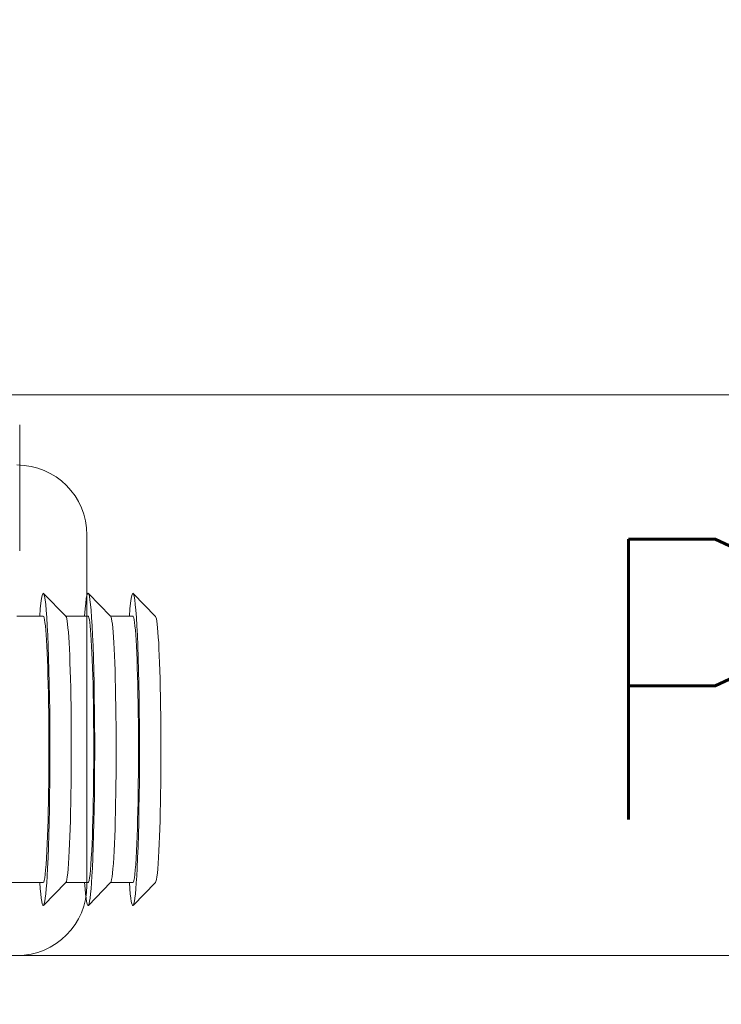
# Model space of a CAD drawing. Header units: millimetres. Extents: x -82287 to 177822, y -399756 to 0.
# Tile 174 of 228: x 52157 to 52182, y -195362 to -195327. Entities that reach past the tile are written whole.
import ezdxf
from ezdxf.enums import TextEntityAlignment as Align

# ---------------------------------------------------------------- set-up
doc = ezdxf.new("R2010")
doc.units = ezdxf.units.MM
doc.header["$MEASUREMENT"] = 0
doc.linetypes.add('SUŁOSZOWA - PB 21 03$0$HIDDEN2', pattern=[4.7625, 3.175, -1.5875])
doc.layers.get('DEFPOINTS').update_dxf_attribs({"lineweight": 50})
doc.layers.add('FL_XREF', color=252, linetype='Continuous')
for name, color, linetype, lineweight in [('SUŁOSZOWA - PB 21 03$0$!! 0_ Istn-sciany', 251, 'Continuous', 0), ('SUŁOSZOWA - PB 21 03$0$!! 0_opis pionów', 251, 'Continuous', 0), ('SUŁOSZOWA - PB 21 03$0$!! 0_Opis_pom', 251, 'Continuous', 0), ('SUŁOSZOWA - PB 21 03$0$!! 1_OPIS POM NOWE', 251, 'Continuous', 0), ('SUŁOSZOWA - PB 21 03$0$!! 2 ZABUDOWA GK-MDF', 251, 'Continuous', 0), ('SUŁOSZOWA - PB 21 03$0$!! 2_WYBURZENIA DO REMONTU', 251, 'Continuous', 0), ('SUŁOSZOWA - PB 21 03$0$Dimension (ISO)', 251, 'Continuous', 0)]:
    doc.layers.add(name, color=color, linetype=linetype, lineweight=lineweight)
doc.layers.add('SUŁOSZOWA - PB 21 03$0$!!_@ wypos sanit nd', color=251, linetype='Continuous', lineweight=0, plot=False)
doc.styles.add('SUŁOSZOWA - PB 21 03$0$ARCHETYP', font='romans.shx', dxfattribs={"height": 15})
doc.styles.add('SUŁOSZOWA - PB 21 03$0$ARIAL', font='tahoma.ttf')
doc.styles.add('SUŁOSZOWA - PB 21 03$0$Note Text (ISO)', font='tahoma.ttf')
doc.dimstyles.new('SUŁOSZOWA - PB 21 03$0$Default (ISO)', dxfattribs={"dimscale": 5, "dimtxt": 5, "dimasz": 5, "dimexe": 3.175, "dimexo": 0, "dimgap": 0.762, "dimtad": 1, "dimdec": 0, "dimrnd": 1e-08, "dimzin": 0, "dimtxsty": 'SUŁOSZOWA - PB 21 03$0$Note Text (ISO)', "dimcen": 0.09, "dimdle": 10, "dimclrd": 256, "dimclre": 256, "dimclrt": 256, "dimazin": 0, "dimtfac": 0.70104, "dimtmove": 0, "dimatfit": 3, "dimfxl": 1, "dimtolj": 1, "dimtzin": 0, "dimlwd": -1, "dimlwe": -1, "dimarcsym": 0})

# ---------------------------------------------------------------- blocks, each defined once
blk = doc.blocks.new('SUŁOSZOWA - PB 21 03$0$A$C351F644B')
blk.add_line((22.5, 15), (22.5, 2.5))
for centre, start, end in [((20, 15), 0, 90), ((20, 2.5), 270, 0)]:
    blk.add_arc(centre, 2.5, start, end)
blk = doc.blocks.new('SUŁOSZOWA - PB 21 03$0$A$Cff2eaf8b')
for points in [[(-0.24945, 0.09108), (-0.24147, 0.09927)], [(-0.24136, 0.09113), (-0.23342, 0.09113), (-0.22548, 0.09927)], [(-0.22538, 0.09113), (-0.21743, 0.09113), (-0.2095, 0.09927)], [(-0.19567, 0.09113), (-0.20939, 0.09113)], [(-0.24945, -0.00383), (-0.24147, -0.01202)], [(-0.24136, -0.00387), (-0.23342, -0.00387), (-0.22548, -0.01202)], [(-0.22538, -0.00387), (-0.21743, -0.00387), (-0.2095, -0.01202)], [(-0.2, -0.00387), (-0.20939, -0.00387)], [(-0.20099, -0.02721), (-0.20099, -0.0722)]]:
    blk.add_lwpolyline(points)
for centre, major_axis, start_param, end_param in [((-0.24136, 0.04363), (0, 0.0557), 5.733752, 6.988802), ((-0.22538, 0.04363), (0, 0.0557), 5.733752, 6.988802), ((-0.20939, 0.04363), (0, 0.0557), 5.733752, 6.988802), ((-0.24936, 0.04363), (0, 0.0475), 0.043665, 0.705617), ((-0.24136, 0.04363), (0, 0.0475), 0, 0.705617), ((-0.23337, 0.04363), (0, 0.0475), 0.043665, 0.705617), ((-0.22538, 0.04363), (0, 0.0475), 0, 0.705617), ((-0.21739, 0.04363), (0, 0.0475), 0.043665, 0.705617), ((-0.20939, 0.04363), (0, 0.0475), 0, 0.705617), ((-0.24136, 0.04363), (0, 0.0557), 0.705617, 3.691026), ((-0.22538, 0.04363), (0, 0.0557), 0.705617, 3.691026), ((-0.20939, 0.04363), (0, 0.0557), 0.705617, 3.691026), ((-0.24936, 0.04363), (0, 0.0475), 0.705617, 3.097928), ((-0.24136, 0.04363), (0, 0.0475), 0.705617, 3.141593), ((-0.23337, 0.04363), (0, 0.0475), 0.705617, 3.097928), ((-0.22538, 0.04363), (0, 0.0475), 0.705617, 3.141593), ((-0.21739, 0.04363), (0, 0.0475), 0.705617, 3.097928), ((-0.20939, 0.04363), (0, 0.0475), 0.705617, 3.141593)]:
    blk.add_ellipse(centre, major_axis=major_axis, ratio=0.04256, start_param=start_param, end_param=end_param)
blk = doc.blocks.new('*D1518')
at = {"layer": 'DEFPOINTS', "color": 0, "transparency": 16777216}
for p in [(-689.76, 120.19), (510.24, 120.19), (510.24, 18.75)]:
    blk.add_point(p, dxfattribs=at)
at = {"layer": 'SUŁOSZOWA - PB 21 03$0$Dimension (ISO)', "transparency": 16777216}
for p, q in [((-689.76, 120.19), (-689.76, 2.88)), ((510.24, 120.19), (510.24, 2.88)), ((-664.76, 18.75), (485.24, 18.75))]:
    blk.add_line(p, q, dxfattribs=at)
for points in [[(-664.76, 22.92), (-664.76, 14.58), (-689.76, 18.75)], [(485.24, 22.92), (485.24, 14.58), (510.24, 18.75)]]:
    blk.add_solid(points, dxfattribs=at)
at = {"layer": 'SUŁOSZOWA - PB 21 03$0$Dimension (ISO)', "lineweight": 9, "transparency": 16777216, "insert": (-160.63, 48.6), "char_height": 25, "attachment_point": 1, "style": 'SUŁOSZOWA - PB 21 03$0$Note Text (ISO)'}
blk.add_mtext('\\A1;1200', dxfattribs=at)
blk = doc.blocks.new('SUŁOSZOWA - PB 21 03$0$A$C11ef928a')
at = {"layer": 'SUŁOSZOWA - PB 21 03$0$Dimension (ISO)', "lineweight": 9}
dim = blk.add_linear_dim(base=(510.24, 18.75), p1=(-689.76, 120.19), p2=(510.24, 120.19), angle=180, dimstyle='SUŁOSZOWA - PB 21 03$0$Default (ISO)', override={"dimdec": 0, "dimlfac": 1, "dimtp": 0, "dimtm": 0, "dimtdec": 2, "dimtofl": 0, "dimatfit": 1}, dxfattribs=at)
dim.commit()
dim.dimension.update_dxf_attribs({"geometry": '*D1518', "text_midpoint": (-125.68, 18.75), "dimtype": 128})
blk = doc.blocks.new('SUŁOSZOWA - PB 21 03')
at = {"layer": 'SUŁOSZOWA - PB 21 03$0$!! 0_ Istn-sciany'}
blk.add_lwpolyline([(52030.71142, -195413.5883), (52144.71142, -195413.5883)], dxfattribs=at)
at = {"layer": 'SUŁOSZOWA - PB 21 03$0$!! 2 ZABUDOWA GK-MDF'}
blk.add_lwpolyline([(52030.71142, -195393.5883), (52144.71142, -195393.5883)], dxfattribs=at)
at = {"xscale": -0.1, "yscale": 0.1, "zscale": 0.1, "rotation": 90}
blk.add_blockref('SUŁOSZOWA - PB 21 03$0$A$C11ef928a', (82225.12684, -195364.3052), dxfattribs=at)
at = {"layer": 'SUŁOSZOWA - PB 21 03$0$!! 2_WYBURZENIA DO REMONTU', "linetype": 'SUŁOSZOWA - PB 21 03$0$HIDDEN2', "ltscale": 3}
blk.add_blockref('SUŁOSZOWA - PB 21 03$0$A$C351F644B', (52074.71142, -195413.5883), dxfattribs=at)
at = {"layer": 'SUŁOSZOWA - PB 21 03$0$!!_@ wypos sanit nd', "xscale": 100, "yscale": 100, "zscale": 100, "rotation": 180}
blk.add_blockref('SUŁOSZOWA - PB 21 03$0$A$Cff2eaf8b', (52074.71125, -195401.87226), dxfattribs=at)
at = {"layer": 'SUŁOSZOWA - PB 21 03$0$!! 0_opis pionów', "style": 'SUŁOSZOWA - PB 21 03$0$ARCHETYP', "width": 0.8}
blk.add_text('PK', height=10, rotation=0, dxfattribs=at).set_placement((52115.16238, -195408.73403))
at = {"layer": 'SUŁOSZOWA - PB 21 03$0$!! 0_Opis_pom', "ltscale": 0.7, "style": 'SUŁOSZOWA - PB 21 03$0$ARIAL'}
for tag, p in [('B0,19', (52679.2094, -194257.55204)), ('B2,14', (73874.0461, -194402.0887)), ('B2,12', (73342.49259, -194413.89249)), ('B1,21', (60405.50261, -194427.18207)), ('B2,11', (73069.01144, -194438.89383)), ('B2,16', (75195.07765, -194441.83446)), ('A1,16', (59129.54925, -194448.08429)), ('B1,19', (59914.81903, -194448.15658)), ('B1/17', (59524.53699, -194450.37428)), ('1,23', (61575.22173, -194450.37428)), ('1,22', (60947.33929, -194456.1144)), ('A1,1', (58808.06672, -194460.94161)), ('B0,15', (51514.15008, -194461.8073)), ('B3,7', (87459.81312, -194465.07097)), ('B3,3', (88235.73906, -194465.79732)), ('B2,19.1', (76701.67035, -194466.03695)), ('B2,17', (75506.7465, -194471.3759)), ('B1,18', (59715.51745, -194473.87108)), ('B0,18', (52071.43815, -194478.40179)), ('B3,8', (90006.66539, -194478.47972)), ('B3,6', (86826.65132, -194483.15512)), ('B2,15', (74566.38885, -194487.81114)), ('B2,10', (72728.63362, -194489.37283)), ('B1,20', (60198.53687, -194490.17374)), ('B2,13', (73649.91716, -194500.01242)), ('A0,6', (49094.40602, -194505.72387)), ('A2,5', (72452.45009, -194505.90583)), ('A1,6', (58565.96262, -194514.50753)), ('B1,1', (61908.24378, -194515.48656)), ('A0,4', (49692.81919, -194517.93289)), ('B0,22', (54187.56644, -194519.04308)), ('A0,3', (49906.53818, -194524.03766)), ('B0,20', (53125.45224, -194527.8835)), ('A0,5', (49399.71914, -194533.19455)), ('B0,21', (53847.26622, -194535.08002)), ('B1,3', (62229.35503, -194604.49851)), ('B2,18', (75922.43604, -194612.23635)), ('B2,19', (77152.69039, -194617.53776)), ('A3,4', (85509.27934, -194642.47136)), ('B0,24B', (54824.42896, -194684.26784)), ('B1,4', (63476.45184, -194691.11207)), ('B0,16', (51457.40872, -194704.43091)), ('B0,13', (50367.63944, -194706.5583)), ('B0,17', (51897.58569, -194706.77195)), ('A2,4', (71695.75649, -194707.44268)), ('A1,5', (58149.22649, -194724.80163)), ('A2.1', (72371.45884, -194731.56251)), ('B0,23', (54542.05776, -194742.93939)), ('A1,2', (58744.42262, -194746.622)), ('B1,2D', (60756.29674, -194750.92727)), ('A1,15', (59129.54925, -194780.73348)), ('A3.1', (86079.08704, -194786.62422)), ('B0,14', (50962.60809, -194789.06568)), ('B1,4', (63483.03852, -194791.04365)), ('A0,2', (49295.91259, -194810.95246)), ('B2.7', (74548.27897, -194836.12781)), ('B3,2', (89035.72921, -194837.99287)), ('B1,2B', (62374.83512, -194841.86715)), ('B0,7', (52851.95551, -194845.56115)), ('B1,2A', (61803.35407, -194869.27513)), ('B0,8', (51561.38742, -194890.27848)), ('A3.2', (86016.50296, -195004.88875)), ('A1,3', (58810.05243, -195008.83917)), ('A0,1', (49914.27925, -195025.82804)), ('A0,10', (49695.87246, -195042.9259)), ('B0,17', (51225.06492, -195049.74007)), ('B2.2', (74976.1855, -195068.47988)), ('B0,6', (52110.41055, -195069.39267)), ('A2.2', (72371.45884, -195070.78713)), ('B1,8', (61403.63433, -195071.25189)), ('A0,7', (49042.50308, -195082.6056)), ('B3,11', (88623.94853, -195099.23575)), ('B3,4', (87612.56208, -195132.78192)), ('B3,5', (86839.47632, -195174.05241)), ('B0,12', (50313.60595, -195207.52936)), ('B0,11', (50726.178, -195219.06638)), ('B3,10', (89778.42161, -195220.68871)), ('B1,6', (63686.26823, -195231.3997)), ('B0,24A', (54359.17011, -195245.97867)), ('A1,4', (58093.66276, -195250.96213)), ('B0,10', (51476.34179, -195259.44699)), ('B3,9', (90479.74099, -195260.18621)), ('A0,11', (49643.96951, -195271.84772)), ('B1,14', (59332.54805, -195280.73534)), ('B2,21', (75970.16114, -195290.81005)), ('B0,9', (51798.4912, -195291.17482)), ('A0,8', (49042.50308, -195293.21363)), ('B1,13', (60186.62513, -195314.46953)), ('B2,9', (73175.51251, -195317.21162)), ('B1,5', (63419.22943, -195317.21026)), ('A2.3', (71832.37045, -195318.78232)), ('B2,4', (74493.5947, -195318.7733)), ('A3,3', (85569.83931, -195318.78232)), ('B1,10', (60892.94126, -195319.45825)), ('B2,3', (74674.2815, -195319.28036)), ('B0,3', (52068.59538, -195319.60465)), ('B3,1', (88723.65615, -195329.98594)), ('B2,8', (73894.209, -195338.18956)), ('B2,20', (77211.021, -195343.82367)), ('B1,9', (61058.12383, -195344.48743)), ('B2.1', (75304.74121, -195348.36327)), ('B0,2', (52227.2348, -195357.98297)), ('B1,2C', (61827.40698, -195369.02625)), ('B1,7', (62134.52151, -195372.05069)), ('B0,1', (53061.17304, -195403.85659)), ('A0,9', (49001.50444, -195413.15723)), ('A0,12', (49689.76592, -195485.50737)), ('B0,4', (52224.78303, -195500.96352)), ('B2,5', (74686.48999, -195507.24036)), ('B1,11', (61050.00078, -195512.89565)), ('B1,12', (60864.00751, -195544.00738)), ('B2,6', (74499.29165, -195549.55175)), ('B0,5', (52066.14362, -195556.83806)), ('C2,2', (74812.78942, -195865.8959)), ('C1,3', (61091.58871, -195973.27844)), ('C0,2A', (52278.30875, -196050.48297)), ('C0,1', (52808.36775, -196132.34208)), ('C1,2', (61690.27405, -196439.72387)), ('C1,1', (62060.59754, -196465.28533)), ('C3,1', (88979.71614, -196545.67785)), ('C0,2B', (53028.88223, -196668.8019)), ('C1,4', (61008.68123, -196686.32122)), ('C2,1', (75334.65984, -196786.2197)), ('C2,3', (74834.65119, -196933.26657)), ('C1,5', (61062.7252, -196991.42453)), ('C1,10', (62127.38542, -196998.81344)), ('C1,9', (62147.33751, -197289.53424)), ('C1,6', (61131.41824, -197329.69535)), ('C0,3', (52181.98562, -197341.92176)), ('D1,1', (73931.12245, -197584.03121)), ('C0,4', (52345.96562, -197596.60561)), ('D0,18', (60296.49264, -197617.95269)), ('C2,4', (75243.70451, -197663.89)), ('D0,7', (59141.53804, -197722.84718)), ('C1,7', (61222.2575, -197737.18052)), ('D0,17', (60701.16801, -197741.44864)), ('D1,4', (73157.19908, -197744.29721)), ('D0,3', (59562.25866, -197751.14316)), ('D1,6', (72757.78643, -197751.22612)), ('D0,6', (58741.71849, -197802.61699)), ('D0,10', (58357.73602, -197820.93991)), ('D,09', (59195.67196, -197881.51243)), ('C0,5', (52269.72696, -197902.4362)), ('C0,6', (52872.93793, -197917.07354)), ('D0,2', (59943.06082, -197917.06725)), ('D1,3', (73475.28953, -197924.29875)), ('D0,16', (60721.3534, -197935.2949)), ('D0,8', (59058.9008, -197963.64925)), ('D0,5', (59448.52586, -197969.8061)), ('C2,5', (74555.08284, -197988.7886)), ('D1,5', (73291.61607, -197999.29956)), ('D0,4', (59655.02693, -198042.2589)), ('D0,15', (60692.12223, -198127.4643)), ('D1,2', (73578.07819, -198172.30068)), ('D0,1', (59931.33074, -198173.12806)), ('D0,11', (58161.27105, -198211.45823)), ('D0,12', (58250.99458, -198537.17631)), ('D0,13', (58250.99458, -198764.99605)), ('D1,7', (71854.87376, -198786.88467)), ('D0,14', (59130.08589, -198795.3373)), ('D1,8', (71715.35366, -199212.44512))]:
    blk.add_attdef(tag, text='', height=11.968, dxfattribs=at).set_placement(p, align=Align.MIDDLE_CENTER)
at = {"layer": 'SUŁOSZOWA - PB 21 03$0$!! 1_OPIS POM NOWE', "style": 'SUŁOSZOWA - PB 21 03$0$ARIAL'}
for tag, p in [('C1.7A', (61271.6179, -197538.30303)), ('C2.5B', (74970.66097, -197546.70728)), ('C2,5C', (74903.71123, -197659.13664)), ('C2.4', (75374.07862, -197726.11453)), ('D1,2B', (74322.25834, -197791.43247)), ('C1.7C', (61260.26049, -197811.38428)), ('C1.8B', (61588.27341, -197817.62151)), ('C1.8A', (61884.42005, -197818.94854)), ('C1.7B', (61322.12354, -197933.89849)), ('C2,5A', (74943.41937, -197993.49482)), ('E1.2', (62164.78326, -198139.98688)), ('E1.5E', (62692.10372, -198153.27854)), ('D1,2C', (73419.9359, -198156.57844)), ('E3.1', (88990.58975, -198158.87886)), ('E2.9', (75361.45041, -198161.88904)), ('E2.7', (76022.45692, -198162.26272)), ('D1,2A', (74280.17915, -198172.30068)), ('E1.5D', (62993.60773, -198185.416)), ('E1.1', (61330.46191, -198191.9806)), ('E1.5C', (63016.9343, -198246.3437)), ('E1.5B', (63264.15117, -198307.8661)), ('E3.2', (88781.41347, -198385.24275)), ('E1.6', (61022.6264, -198421.00827)), ('E2.2', (74782.75417, -198427.85813)), ('E2.8', (75757.29014, -198437.09188)), ('E2.6', (76531.8031, -198444.40756)), ('E3.4', (89392.22607, -198450.03942)), ('E1.5A', (63049.47589, -198456.39852)), ('E1.5G', (62892.39981, -198586.12622)), ('E1.5F', (62736.15118, -198589.14592)), ('E1,4', (61888.25021, -198652.6996)), ('E2.1', (75803.99631, -198697.05773)), ('E1.5L', (63297.7633, -198733.65678)), ('E1.3', (61058.5992, -198806.28147)), ('E1.5H', (62893.53005, -198830.01758)), ('E2,3', (74778.52304, -198843.9541)), ('E3.3', (89150.95684, -198867.32581)), ('E1.5K', (63266.15427, -198904.67789)), ('E1.5I', (62723.74907, -199005.87002)), ('E2.4', (75135.87669, -199083.20857)), ('E2.5', (76615.04061, -199164.91143)), ('E1.5J', (63204.25187, -199215.697))]:
    blk.add_attdef(tag, text='', height=11.968, dxfattribs=at).set_placement(p, align=Align.MIDDLE_CENTER)

msp = doc.modelspace()

# ---------------------------------------------------------------- block references
at = {"layer": 'FL_XREF'}
msp.add_blockref('SUŁOSZOWA - PB 21 03', (62.282, 52.898), dxfattribs=at)

doc.saveas('drawing.dxf')
